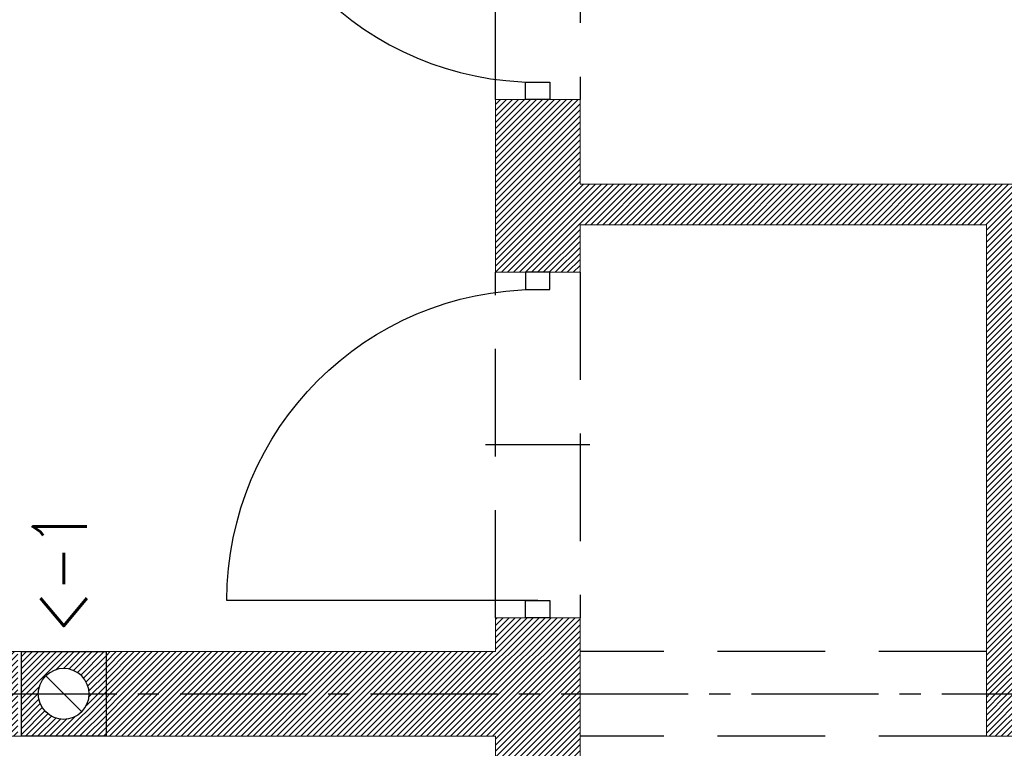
# Model space of a CAD drawing. Header units: inches. Extents: x 27484 to 71626, y -45113 to 39.
# Tile 147 of 256: x 36472 to 36763, y -34382 to -34166. Entities that reach past the tile are written whole.
import ezdxf
from ezdxf.enums import TextEntityAlignment as Align

# ---------------------------------------------------------------- set-up
doc = ezdxf.new("R2010")
doc.units = ezdxf.units.IN
doc.header["$LTSCALE"] = 50
doc.header["$MEASUREMENT"] = 0
doc.linetypes.add('CENTER2', pattern=[1.125, 0.75, -0.125, 0.125, -0.125])
doc.linetypes.add('DASHED2', pattern=[9.525, 6.35, -3.175])
for name, color, linetype in [('A-OS', 7, 'CENTER2'), ('B-IWE', 2, 'Continuous'), ('B-IWE-KAN', 7, 'Continuous'), ('R-MET-IWE', 2, 'Continuous'), ('rz_wentylacja', 10, 'Continuous'), ('S-DRZ-', 7, 'Continuous'), ('S-DRZ-O', 7, 'Continuous'), ('S-DRZ-SKRZYD', 5, 'Continuous'), ('S-DRZ-WEGAR', 7, 'Continuous')]:
    doc.layers.add(name, color=color, linetype=linetype)
for name, color, linetype, lineweight in [('A-PRZERYW', 7, 'DASHED2', 18), ('A-SCIANY', 5, 'Continuous', 18), ('A-ść. istn.', 8, 'Continuous', 0), ('R-MET-DRZ', 7, 'Continuous', 15)]:
    doc.layers.add(name, color=color, linetype=linetype, lineweight=lineweight)
doc.styles.get("Standard").update_dxf_attribs({"font": 'romans.shx'})
pattern_1 = [(45, (31560.1443, -34930.5661), (-0.88388348, 0.88388348), [])]

# ---------------------------------------------------------------- blocks, each defined once
blk = doc.blocks.new('D90-L-DL')
at = {"layer": 'S-DRZ-'}
blk.add_arc((-45, 0), 90, 270, 0, dxfattribs=at)
at = {"layer": 'S-DRZ-O'}
blk.add_line((0, 15.12), (0, -15.12), dxfattribs=at)
at = {"layer": 'S-DRZ-SKRZYD'}
blk.add_line((-45, 0), (-45, -90), dxfattribs=at)
at = {"layer": 'S-DRZ-WEGAR'}
for points in [[(-50, -3.5), (-45, -3.5), (-45, 3.5), (-50, 3.5)], [(45, 3.5), (50, 3.5), (50, -3.5), (45, -3.5)]]:
    blk.add_lwpolyline(points, close=True, dxfattribs=at)
blk = doc.blocks.new('IWE0W')
at = {"layer": 'B-IWE-KAN'}
blk.add_lwpolyline([(0.854, 0.854, -1), (0.146, 0.146), (0.854, 0.854, 1), (0.146, 0.146)], format="xyb", dxfattribs=at)
blk = doc.blocks.new('IWE0W011')
at = {"layer": 'B-IWE'}
blk.add_lwpolyline([(0, 0), (25, 0), (25, 25), (0, 25), (0, 0)], dxfattribs=at)
at = {"xscale": 15, "yscale": 15, "zscale": 15}
blk.add_blockref('IWE0W', (5, 5), dxfattribs=at)
at = {"layer": 'R-MET-IWE', "width": 0.75}
blk.add_attdef('NR', text='', height=9.5, dxfattribs=at).set_placement((12.5, 37), align=Align.MIDDLE)

msp = doc.modelspace()

# ---------------------------------------------------------------- hatches: boundary and pattern name
at = {"layer": 'A-ść. istn.', "ltscale": 0.1}
h = msp.add_hatch(dxfattribs=at)
h.set_pattern_fill('ANSI31', color=256, scale=10)
h.set_pattern_definition(pattern_1)
h.paths.add_polyline_path([(36624.98246, -34190.06607), (36621.41246, -34190.06607), (36612.48246, -34190.06607), (36612.48246, -34241.06607), (36624.98246, -34241.06607)])
h.paths.add_polyline_path([(36637.48246, -34215.06607), (36637.48246, -34190.06607), (36624.98246, -34190.06607), (36624.98246, -34241.06607), (36628.55246, -34241.06607), (36637.48246, -34241.06607), (36637.48246, -34227.06607), (36757.48246, -34227.06607), (36757.48246, -34270.56607), (36769.48246, -34270.56607), (36769.48246, -34215.06607)])
h.paths.add_polyline_path([(36769.48246, -34270.56607), (36757.48246, -34270.56607), (36757.48246, -34365.56607), (36865.48246, -34365.56607), (36865.48246, -34353.06607), (36794.48246, -34353.06607), (36794.48246, -34328.06607), (36769.48246, -34328.06607)])
h.paths.add_polyline_path([(36769.48246, -34335.06607), (36787.48246, -34335.06607), (36787.48246, -34353.06607), (36769.48246, -34353.06607)], flags=16)
edge = h.paths.add_edge_path(flags=0)
edge.add_ellipse((36777.84056, -34344.43984), major_axis=(3.53553, 3.53553), ratio=1, start_angle=315, end_angle=405, ccw=False)
edge.add_ellipse((36777.84056, -34344.43984), major_axis=(3.53553, 3.53553), ratio=1, start_angle=585, end_angle=675, ccw=False)
edge.add_ellipse((36777.84056, -34344.43984), major_axis=(3.53553, 3.53553), ratio=1, start_angle=495, end_angle=585, ccw=False)
edge.add_ellipse((36777.84056, -34344.43984), major_axis=(3.53553, 3.53553), ratio=1, start_angle=405, end_angle=495, ccw=False)
h.paths.add_polyline_path([(36624.98246, -34078.06607), (36612.48246, -34078.06607), (36612.48246, -34088.06607), (36624.98246, -34088.06607)])
h.paths.add_polyline_path([(36637.48246, -34078.06607), (36624.98246, -34078.06607), (36624.98246, -34088.06607), (36628.55246, -34088.06607), (36637.48246, -34088.06607)])
h.paths.add_polyline_path([(36624.98246, -34343.06607), (36621.41246, -34343.06607), (36612.48246, -34343.06607), (36612.48246, -34353.06607), (36497.48246, -34353.06607), (36497.48246, -34365.56607), (36624.98246, -34365.56607)])
h.paths.add_polyline_path([(36637.48246, -34343.06607), (36624.98246, -34343.06607), (36624.98246, -34365.56607), (36637.48246, -34365.56607)])
h = msp.add_hatch(dxfattribs=at)
h.set_pattern_fill('ANSI31', color=256, scale=10)
h.set_pattern_definition(pattern_1)
h.paths.add_polyline_path([(36420.48246, -34353.06607), (36342.48246, -34353.06607), (36342.48246, -34365.56607), (36420.48246, -34365.56607)])
h.paths.add_polyline_path([(36420.48246, -34365.56607), (36342.48246, -34365.56607), (36342.48246, -34369.13607), (36342.48246, -34378.06607), (36420.48246, -34378.06607)])
h.paths.add_polyline_path([(36445.48246, -34365.56607), (36440.48246, -34365.56607, -0.198912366), (36438.28576, -34370.86937, -0.668178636), (36425.48246, -34365.56607), (36420.48246, -34365.56607), (36420.48246, -34378.06607), (36445.48246, -34378.06607)])
h.paths.add_polyline_path([(36471.48246, -34365.56607), (36466.48246, -34365.56607, -0.198912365), (36464.28576, -34370.86937, -0.668178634), (36451.48246, -34365.56607), (36446.48246, -34365.56607), (36446.48246, -34378.06607), (36471.48246, -34378.06607)])
h.paths.add_polyline_path([(36477.48246, -34365.56607), (36472.48246, -34365.56607), (36472.48246, -34378.06607), (36497.48246, -34378.06607), (36497.48246, -34365.56607), (36492.48246, -34365.56607, -0.198912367), (36490.28576, -34370.86937, -0.668178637)])
h.paths.add_polyline_path([(36497.48246, -34353.06607), (36472.48246, -34353.06607), (36472.48246, -34365.56607), (36477.48246, -34365.56607, -0.198912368), (36479.67916, -34360.26277, -0.668178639), (36492.48246, -34365.56607), (36497.48246, -34365.56607)])
h.paths.add_polyline_path([(36471.48246, -34353.06607), (36446.48246, -34353.06607), (36446.48246, -34365.56607), (36451.48246, -34365.56607, -0.19891237), (36453.67916, -34360.26277, -0.668178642), (36466.48246, -34365.56607), (36471.48246, -34365.56607)])
h.paths.add_polyline_path([(36445.48246, -34353.06607), (36420.48246, -34353.06607), (36420.48246, -34365.56607), (36425.48246, -34365.56607, -0.198912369), (36427.67916, -34360.26277, -0.66817864), (36440.48246, -34365.56607), (36445.48246, -34365.56607)])
h = msp.add_hatch(dxfattribs=at)
h.set_pattern_fill('ANSI31', color=256, scale=10)
h.set_pattern_definition(pattern_1)
h.paths.add_polyline_path([(36974.48246, -34631.06607), (36899.48246, -34631.06607), (36832.48246, -34631.06607), (36832.48246, -34644.06607), (36844.48246, -34644.06607), (36844.48246, -34643.06607), (36974.48246, -34643.06607)])
h.paths.add_polyline_path([(36999.48246, -34528.06607), (36987.48246, -34528.06607), (36987.48246, -34631.06607), (36999.48246, -34631.06607), (36999.48246, -34618.06607), (37001.48246, -34618.06607), (37001.48246, -34606.06607), (36999.48246, -34606.06607)])
h.paths.add_polyline_path([(36974.48246, -34516.06607), (36637.48246, -34516.06607), (36637.48246, -34365.56607), (36624.98246, -34365.56607), (36624.98246, -34603.06607), (36628.55246, -34603.06607), (36637.48246, -34603.06607), (36637.48246, -34528.06607), (36974.48246, -34528.06607)])
h.paths.add_polyline_path([(36624.98246, -34365.56607), (36497.48246, -34365.56607), (36497.48246, -34378.06607), (36612.48246, -34378.06607), (36612.48246, -34603.06607), (36624.98246, -34603.06607)])
h.paths.add_polyline_path([(36999.48246, -34378.06607), (37020.48246, -34378.06607), (37020.48246, -34365.56607), (36757.48246, -34365.56607), (36757.48246, -34378.06607), (36987.48246, -34378.06607), (36987.48246, -34503.06607), (36974.48246, -34503.06607), (36974.48246, -34516.06607), (36974.48246, -34528.06607), (36987.48246, -34528.06607), (36999.48246, -34528.06607)])
h.paths.add_polyline_path([(36992.28576, -34510.26277, -1), (36981.67916, -34520.86937, -1)], flags=16)
h.paths.add_polyline_path([(37020.48246, -34353.06607), (36942.48246, -34353.06607), (36942.48246, -34365.56607), (37020.48246, -34365.56607), (37020.48246, -34361.99607)])

# ---------------------------------------------------------------- linework, layer by layer
at = {"layer": 'A-OS'}
msp.add_line((36069.37405, -34365.56607), (37492.32432, -34365.56607), dxfattribs=at)
at = {"layer": 'A-PRZERYW', "lineweight": -3, "ltscale": 0.1}
for p, q in [((36612.48246, -34190.06607), (36612.48246, -34088.06607)), ((36637.48246, -34088.06607), (36637.48246, -34190.06607)), ((36612.48246, -34343.06607), (36612.48246, -34241.06607)), ((36637.48246, -34241.06607), (36637.48246, -34343.06607)), ((36757.48246, -34353.06607), (36637.48246, -34353.06607)), ((36757.48246, -34378.06607), (36637.48246, -34378.06607))]:
    msp.add_line(p, q, dxfattribs=at)
at = {"layer": 'A-SCIANY', "ltscale": 3}
for p, q in [((36612.48246, -34190.06607), (36637.48246, -34190.06607)), ((36612.48246, -34190.06607), (36612.48246, -34241.06607)), ((36637.48246, -34190.06607), (36637.48246, -34215.06607)), ((36637.48246, -34215.06607), (36769.48246, -34215.06607)), ((36637.48246, -34227.06607), (36637.48246, -34241.06607)), ((36637.48246, -34227.06607), (36757.48246, -34227.06607)), ((36757.48246, -34227.06607), (36757.48246, -34378.06607)), ((36612.48246, -34241.06607), (36637.48246, -34241.06607)), ((36612.48246, -34343.06607), (36637.48246, -34343.06607)), ((36612.48246, -34343.06607), (36612.48246, -34353.06607)), ((36637.48246, -34343.06607), (36637.48246, -34516.06607)), ((36342.48246, -34353.06607), (36612.48246, -34353.06607)), ((36612.48246, -34353.06607), (36400.48246, -34353.06607)), ((36342.48246, -34378.06607), (36612.48246, -34378.06607)), ((36612.48246, -34378.06607), (36400.48246, -34378.06607)), ((36612.48246, -34378.06607), (36612.48246, -34603.06607)), ((36987.48246, -34378.06607), (36757.48246, -34378.06607))]:
    msp.add_line(p, q, dxfattribs=at)

# ---------------------------------------------------------------- block references
at = {"layer": 'R-MET-DRZ', "extrusion": (0, 0, -1), "yscale": 1.019999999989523, "zscale": -1.019999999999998, "rotation": 90}
for p, xscale in [((-36624.98246, -34139.06607), -1.020000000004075), ((-36624.98246, -34292.06607), 1.020000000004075)]:
    msp.add_blockref('D90-L-DL', p, dxfattribs=dict(at, xscale=xscale))
at = {"layer": 'rz_wentylacja'}
ref = msp.add_blockref('IWE0W011', (36472.48246, -34353.06607), dxfattribs=dict(at, xscale=-1, rotation=180))
ref.add_attrib('NR', '<-1', (36491.83816, -34347.54198), dxfattribs={"layer": 'R-MET-IWE', "height": 16, "rotation": 90, "width": 0.75})

doc.saveas('drawing.dxf')
